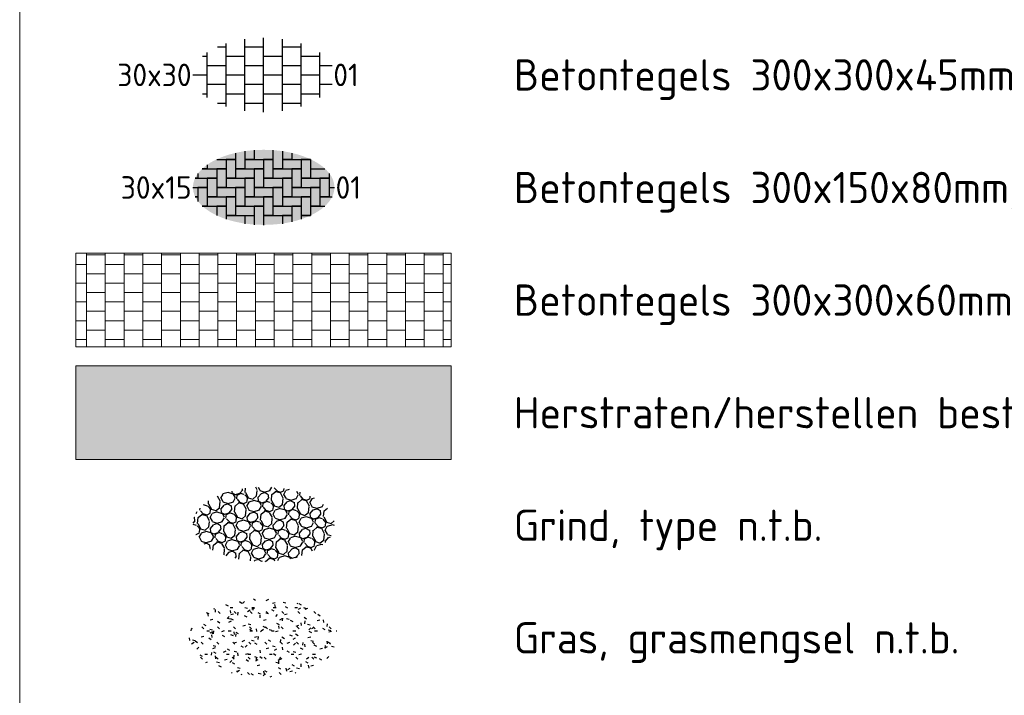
# Model space of a CAD drawing. Header units: metres. Extents: x 115632 to 117830, y 479690 to 480411.
# Tile 5 of 20: x 115632 to 115648, y 480302 to 480312. Entities that reach past the tile are written whole.
import ezdxf
from ezdxf.enums import TextEntityAlignment as Align

# ---------------------------------------------------------------- set-up
doc = ezdxf.new("R2010")
doc.units = ezdxf.units.M
doc.layers.get('Defpoints').update_dxf_attribs({"lineweight": 18})
for name, color, linetype, lineweight in [('N-WE-GR-GRAS-S', 60, 'Continuous', 25), ('N-WE-VH-VERHARDING_HALFVERHARDING_GRIND-S', 7, 'Continuous', 25), ('N-WE-VH-VERHARDING_HERSTRATEN-S', 253, 'Continuous', 25), ('N-WE-VH-VERHARDING_TEGEL-S', 7, 'Continuous', 25), ('N-WE-VH-VERHARDING_TEGEL60-A', 252, 'Continuous', 18), ('X-XX-AL-LEGENDA-G', 7, 'Continuous', 18), ('X-XX-AL-LEGENDA-T25', 7, 'Continuous', 25), ('X-XX-AL-T25', 7, 'Continuous', 25)]:
    doc.layers.add(name, color=color, linetype=linetype, lineweight=lineweight)
doc.styles.add('NLCS-ISO', font='NLCS-ISO.ttf')

# ---------------------------------------------------------------- blocks, each defined once
blk = doc.blocks.new('SGR-GRAS_01-SO')
at = {"ltscale": 0.1}
for p, q in [((-0.939, 0.84), (-1.004, 0.878)), ((-0.892, 0.812), (-0.817, 0.812)), ((-0.576, 0.919), (-0.64, 0.957)), ((-0.562, 0.919), (-0.509, 0.972)), ((-0.427, 0.785), (-0.499, 0.804)), ((-0.317, 0.812), (-0.242, 0.812)), ((-0.316, 0.774), (-0.244, 0.793)), ((-0.278, 0.735), (-0.291, 0.809)), ((-0.212, 0.998), (-0.269, 1.031)), ((0.073, 0.993), (0.138, 1.031)), ((0.239, 0.923), (0.312, 0.942)), ((0.258, 0.812), (0.333, 0.812)), ((0.317, 0.814), (0.304, 0.888)), ((0.594, 0.925), (0.522, 0.945)), ((0.649, 0.79), (0.584, 0.827)), ((0.833, 0.812), (0.908, 0.812)), ((0.912, 0.894), (0.907, 0.925)), ((0.927, 0.764), (0.992, 0.802)), ((1.012, 0.869), (0.947, 0.906)), ((1.15, 0.777), (1.077, 0.796)), ((-1.448, 0.644), (-1.521, 0.664)), ((-1.469, 0.576), (-1.482, 0.65)), ((-1.302, 0.761), (-1.324, 0.774)), ((-1.284, 0.684), (-1.278, 0.759)), ((-1.154, 0.647), (-1.207, 0.7)), ((-0.968, 0.512), (-0.915, 0.565)), ((-0.873, 0.655), (-0.886, 0.729)), ((-0.871, 0.625), (-0.799, 0.644)), ((-0.73, 0.647), (-0.783, 0.7)), ((-0.689, 0.607), (-0.682, 0.682)), ((-0.441, 0.553), (-0.506, 0.59)), ((-0.425, 0.706), (-0.36, 0.743)), ((-0.305, 0.647), (-0.358, 0.7)), ((-0.078, 0.632), (-0.143, 0.669)), ((-0.093, 0.53), (-0.087, 0.604)), ((0.128, 0.636), (0.056, 0.656)), ((0.119, 0.647), (0.066, 0.7)), ((0.286, 0.711), (0.221, 0.748)), ((0.322, 0.565), (0.375, 0.618)), ((0.543, 0.647), (0.49, 0.7)), ((0.502, 0.452), (0.509, 0.527)), ((0.554, 0.619), (0.626, 0.638)), ((0.967, 0.647), (0.914, 0.7)), ((1.147, 0.502), (1.082, 0.54)), ((1.109, 0.767), (1.182, 0.787)), ((1.392, 0.647), (1.339, 0.7)), ((1.51, 0.581), (1.445, 0.619)), ((-1.596, 0.241), (-1.649, 0.294)), ((-1.53, 0.316), (-1.595, 0.353)), ((-1.427, 0.476), (-1.354, 0.496)), ((-1.167, 0.395), (-1.232, 0.432)), ((-1.172, 0.241), (-1.225, 0.294)), ((-0.893, 0.496), (-0.965, 0.515)), ((-0.923, 0.418), (-0.858, 0.456)), ((-0.804, 0.474), (-0.869, 0.511)), ((-0.747, 0.241), (-0.8, 0.294)), ((-0.557, 0.321), (-0.485, 0.34)), ((-0.337, 0.347), (-0.41, 0.366)), ((-0.323, 0.241), (-0.376, 0.294)), ((0.057, 0.265), (-0.008, 0.303)), ((-0.002, 0.47), (0.071, 0.489)), ((0.101, 0.241), (0.048, 0.294)), ((0.42, 0.344), (0.355, 0.382)), ((0.417, 0.248), (0.404, 0.322)), ((0.429, 0.477), (0.494, 0.514)), ((0.526, 0.241), (0.472, 0.294)), ((0.684, 0.487), (0.611, 0.507)), ((0.784, 0.423), (0.719, 0.461)), ((0.868, 0.315), (0.941, 0.334)), ((0.95, 0.241), (0.897, 0.294)), ((1.012, 0.328), (0.999, 0.402)), ((1.098, 0.375), (1.104, 0.45)), ((1.239, 0.338), (1.167, 0.358)), ((1.206, 0.212), (1.259, 0.265)), ((1.283, 0.248), (1.348, 0.286)), ((1.374, 0.241), (1.321, 0.294)), ((1.424, 0.463), (1.496, 0.483)), ((1.607, 0.407), (1.594, 0.481)), ((1.693, 0.298), (1.7, 0.373)), ((1.798, 0.241), (1.745, 0.294)), ((-1.964, -0.07), (-1.977, 0.004)), ((-1.93, 0.188), (-1.925, 0.244)), ((-1.893, 0.237), (-1.921, 0.253)), ((-1.668, 0.023), (-1.595, 0.043)), ((-1.517, 0.187), (-1.442, 0.187)), ((-1.358, 0.206), (-1.431, 0.226)), ((-1.421, 0.131), (-1.356, 0.168)), ((-1.369, 0.009), (-1.382, 0.083)), ((-1.375, 0.106), (-1.322, 0.159)), ((-1.334, 0.111), (-1.328, 0.186)), ((-1.112, 0.172), (-1.04, 0.192)), ((-1.032, 0.028), (-1.097, 0.066)), ((-0.942, 0.187), (-0.867, 0.187)), ((-0.803, 0.057), (-0.875, 0.077)), ((-0.773, 0.089), (-0.786, 0.163)), ((-0.739, 0.034), (-0.732, 0.109)), ((-0.669, 0.107), (-0.734, 0.145)), ((-0.306, 0.186), (-0.371, 0.224)), ((-0.367, 0.187), (-0.292, 0.187)), ((-0.243, 0.017), (-0.17, 0.036)), ((-0.178, 0.169), (-0.191, 0.242)), ((-0.143, -0.043), (-0.137, 0.032)), ((-0.085, 0.159), (-0.032, 0.212)), ((-0.069, 0.189), (-0.004, 0.227)), ((0.218, 0.198), (0.146, 0.217)), ((0.208, 0.187), (0.283, 0.187)), ((0.313, 0.166), (0.385, 0.185)), ((0.555, -0.022), (0.49, 0.015)), ((0.774, 0.049), (0.701, 0.069)), ((0.783, 0.187), (0.858, 0.187)), ((0.918, 0.057), (0.853, 0.094)), ((1.183, 0.011), (1.255, 0.03)), ((1.282, 0.136), (1.217, 0.173)), ((1.358, 0.187), (1.433, 0.187)), ((1.645, 0.215), (1.58, 0.252)), ((1.795, 0.19), (1.722, 0.209)), ((1.738, 0.159), (1.81, 0.179)), ((1.933, 0.187), (1.948, 0.187)), ((-1.918, -0.157), (-1.854, -0.119)), ((-1.824, -0.083), (-1.897, -0.064)), ((-1.759, -0.13), (-1.823, -0.092)), ((-1.782, -0.301), (-1.729, -0.248)), ((-1.613, -0.166), (-1.667, -0.113)), ((-1.395, -0.051), (-1.46, -0.013)), ((-1.353, -0.281), (-1.281, -0.261)), ((-1.269, -0.232), (-1.341, -0.212)), ((-1.189, -0.166), (-1.242, -0.113)), ((-0.765, -0.166), (-0.818, -0.113)), ((-0.798, -0.132), (-0.726, -0.112)), ((-0.534, -0.259), (-0.599, -0.222)), ((-0.567, -0.098), (-0.502, -0.061)), ((-0.491, -0.248), (-0.438, -0.195)), ((-0.341, -0.166), (-0.394, -0.113)), ((-0.248, -0.091), (-0.32, -0.072)), ((-0.171, -0.18), (-0.236, -0.143)), ((0.084, -0.166), (0.031, -0.113)), ((0.192, -0.101), (0.127, -0.064)), ((0.308, -0.24), (0.235, -0.221)), ((0.452, -0.12), (0.459, -0.046)), ((0.508, -0.166), (0.455, -0.113)), ((0.517, -0.318), (0.504, -0.244)), ((0.627, -0.138), (0.7, -0.119)), ((0.785, -0.039), (0.85, -0.002)), ((0.799, -0.195), (0.852, -0.142)), ((0.932, -0.166), (0.879, -0.113)), ((1.048, -0.198), (1.054, -0.123)), ((1.112, -0.239), (1.099, -0.165)), ((1.329, -0.1), (1.256, -0.08)), ((1.356, -0.166), (1.303, -0.113)), ((1.416, -0.231), (1.351, -0.193)), ((1.639, -0.268), (1.704, -0.231)), ((1.643, -0.275), (1.65, -0.2)), ((1.707, -0.159), (1.694, -0.085)), ((1.779, -0.152), (1.715, -0.114)), ((1.781, -0.166), (1.728, -0.113)), ((1.884, -0.248), (1.812, -0.229)), ((-1.624, -0.496), (-1.689, -0.459)), ((-1.631, -0.572), (-1.684, -0.519)), ((-1.567, -0.438), (-1.492, -0.438)), ((-1.385, -0.462), (-1.378, -0.387)), ((-1.261, -0.417), (-1.326, -0.38)), ((-1.269, -0.557), (-1.282, -0.483)), ((-1.207, -0.572), (-1.26, -0.519)), ((-1.065, -0.386), (-1, -0.348)), ((-0.992, -0.438), (-0.917, -0.438)), ((-0.897, -0.338), (-0.962, -0.301)), ((-0.783, -0.572), (-0.836, -0.519)), ((-0.789, -0.539), (-0.782, -0.464)), ((-0.713, -0.381), (-0.786, -0.361)), ((-0.674, -0.477), (-0.687, -0.403)), ((-0.484, -0.436), (-0.411, -0.416)), ((-0.417, -0.438), (-0.342, -0.438)), ((-0.358, -0.572), (-0.411, -0.519)), ((-0.158, -0.529), (-0.23, -0.51)), ((-0.036, -0.547), (-0.101, -0.509)), ((-0.078, -0.398), (-0.091, -0.324)), ((0.066, -0.572), (0.013, -0.519)), ((0.072, -0.287), (0.144, -0.268)), ((0.158, -0.438), (0.233, -0.438)), ((0.327, -0.468), (0.262, -0.43)), ((0.287, -0.327), (0.352, -0.289)), ((0.49, -0.572), (0.437, -0.519)), ((0.69, -0.389), (0.625, -0.351)), ((0.733, -0.438), (0.808, -0.438)), ((0.863, -0.389), (0.791, -0.37)), ((0.914, -0.572), (0.861, -0.519)), ((0.942, -0.442), (1.014, -0.423)), ((1.053, -0.31), (0.988, -0.272)), ((1.141, -0.556), (1.206, -0.518)), ((1.339, -0.572), (1.286, -0.519)), ((1.308, -0.438), (1.383, -0.438)), ((1.419, -0.538), (1.346, -0.518)), ((1.497, -0.293), (1.569, -0.274)), ((1.684, -0.547), (1.736, -0.495)), ((1.713, -0.522), (1.71, -0.519)), ((-1.535, -0.657), (-1.498, -0.636)), ((-1.179, -0.67), (-1.252, -0.651)), ((-1.126, -0.784), (-1.191, -0.746)), ((-1.039, -0.585), (-0.967, -0.565)), ((-0.898, -0.654), (-0.845, -0.601)), ((-0.763, -0.705), (-0.828, -0.667)), ((-0.399, -0.626), (-0.464, -0.588)), ((-0.211, -0.614), (-0.146, -0.577)), ((-0.193, -0.616), (-0.187, -0.541)), ((-0.169, -0.74), (-0.097, -0.72)), ((0.397, -0.678), (0.325, -0.659)), ((0.386, -0.591), (0.459, -0.572)), ((0.393, -0.601), (0.446, -0.548)), ((0.402, -0.693), (0.409, -0.618)), ((0.825, -0.755), (0.76, -0.718)), ((0.998, -0.77), (1.004, -0.696)), ((1.188, -0.676), (1.123, -0.639)), ((1.212, -0.805), (1.199, -0.731)), ((1.256, -0.746), (1.328, -0.727)), ((1.551, -0.597), (1.486, -0.56)), ((-0.836, -0.943), (-0.853, -0.926)), ((-0.725, -0.889), (-0.652, -0.869)), ((-0.709, -0.902), (-0.644, -0.864)), ((-0.624, -0.819), (-0.696, -0.799)), ((-0.582, -0.994), (-0.587, -0.97)), ((-0.376, -0.979), (-0.429, -0.926)), ((-0.265, -0.992), (-0.33, -0.955)), ((-0.068, -0.968), (-0.141, -0.948)), ((-0.014, -1.008), (0.039, -0.955)), ((0.048, -0.979), (-0.005, -0.926)), ((0.021, -0.964), (0.008, -0.89)), ((0.099, -0.913), (0.034, -0.876)), ((0.172, -1.037), (0.218, -1.024)), ((0.462, -0.834), (0.397, -0.797)), ((0.472, -0.979), (0.419, -0.926)), ((0.617, -0.884), (0.604, -0.81)), ((0.643, -0.843), (0.708, -0.806)), ((0.701, -0.895), (0.773, -0.876)), ((0.856, -0.938), (0.844, -0.926)), ((0.953, -0.827), (0.88, -0.808))]:
    blk.add_line(p, q, dxfattribs=at)
at = {"ltscale": 0.1, "style": 'NLCS-ISO'}
blk.add_attdef('TYPE', text='', height=0.5, dxfattribs=at).set_placement((3.471, -0.016), align=Align.MIDDLE_CENTER)
blk = doc.blocks.new('SVH-TEGEL_300X300_DUN_HALFST-SO')
for p, q in [((-3, -2.521), (-3, 2.521)), ((-1.5, -2.866), (-1.5, 2.866)), ((0, -2.973), (0, 2.973)), ((1.5, -2.866), (1.5, 2.866)), ((3, -2.521), (3, 2.521)), ((-4.5, -1.802), (-4.5, 1.802)), ((-3.698, 2.25), (-3, 2.25)), ((-1.5, 2.25), (0, 2.25)), ((1.5, 2.25), (3, 2.25)), ((4.5, -1.802), (4.5, 1.802)), ((-4.885, 1.5), (-4.5, 1.5)), ((-3, 1.5), (-1.5, 1.5)), ((0, 1.5), (1.5, 1.5)), ((3, 1.5), (4.5, 1.5)), ((-5.658, 0), (-4.5, 0)), ((-4.5, 0.75), (-3, 0.75)), ((-3, 0), (-1.5, 0)), ((-1.5, 0.75), (0, 0.75)), ((0, 0), (1.5, 0)), ((1.5, 0.75), (3, 0.75)), ((3, 0), (4.5, 0)), ((4.5, 0.75), (5.475, 0.75)), ((-4.5, -0.75), (-3, -0.75)), ((-1.5, -0.75), (0, -0.75)), ((1.5, -0.75), (3, -0.75)), ((4.5, -0.75), (5.475, -0.75)), ((-4.885, -1.5), (-4.5, -1.5)), ((-3, -1.5), (-1.5, -1.5)), ((0, -1.5), (1.5, -1.5)), ((3, -1.5), (4.5, -1.5)), ((-3.698, -2.25), (-3, -2.25)), ((-1.5, -2.25), (0, -2.25)), ((1.5, -2.25), (3, -2.25))]:
    blk.add_line(p, q)
at = {"style": 'NLCS-ISO'}
blk.add_attdef('FORMAAT', text='', height=1.8, dxfattribs=at).set_placement((-5.758, 0), align=Align.MIDDLE_RIGHT)
blk.add_attdef('KLEUR', text='', height=1.8, dxfattribs=at).set_placement((5.575, 0), align=Align.MIDDLE_LEFT)
at = {"style": 'NLCS-ISO', "flags": 1}
blk.add_attdef('FUNCTIE', text='', height=1.8, dxfattribs=at).set_placement((0.116, -3.585), align=Align.MIDDLE_CENTER)
blk = doc.blocks.new('SVH-GRIND-SO')
at = {"ltscale": 0.1}
for p, q in [((-3.27, 2.481), (-3.443, 2.169)), ((-2.836, 2.628), (-3.253, 2.499)), ((-2.421, 2.489), (-2.837, 2.619)), ((-2.503, 2.606), (-2.515, 2.737)), ((-2.243, 2.416), (-2.506, 2.562)), ((-2.252, 2.2), (-2.424, 2.512)), ((-2.238, 2.45), (-1.897, 2.556)), ((-2.143, 2.12), (-2.113, 2.44)), ((-2.109, 2.418), (-1.847, 2.549)), ((-1.889, 2.564), (-1.667, 2.831)), ((-1.549, 2.454), (-1.85, 2.547)), ((-1.677, 2.833), (-1.685, 2.913)), ((-1.243, 2.146), (-1.504, 2.438)), ((-1.464, 2.631), (-1.434, 2.952)), ((-1.452, 2.628), (-1.221, 2.212)), ((-0.509, 2.823), (-0.624, 3.032)), ((-0.57, 2.317), (-0.525, 2.79)), ((-0.441, 3.041), (-0.309, 2.803)), ((-0.434, 2.233), (-0.197, 2.517)), ((-0.305, 2.78), (0.111, 2.651)), ((0.136, 2.616), (-0.205, 2.51)), ((0.113, 2.66), (0.53, 2.79)), ((0.376, 2.445), (0.131, 2.581)), ((0.408, 2.185), (0.379, 2.488)), ((0.512, 2.772), (0.656, 3.032)), ((0.621, 1.984), (0.665, 2.456)), ((0.672, 2.446), (0.968, 2.702)), ((1.076, 2.746), (0.852, 2.996)), ((1.31, 2.589), (0.936, 2.706)), ((1.031, 2.761), (1.372, 2.655)), ((1.576, 2.175), (1.348, 2.59)), ((1.375, 2.658), (1.636, 2.789)), ((1.764, 2.749), (1.591, 2.437)), ((1.603, 2.468), (1.776, 2.155)), ((1.631, 2.811), (1.642, 2.926)), ((2.055, 2.852), (1.781, 2.767)), ((2.597, 2.124), (2.77, 2.437)), ((2.782, 2.468), (2.648, 2.71)), ((2.89, 2.389), (2.914, 2.632)), ((-4.818, 1.622), (-4.796, 1.633)), ((-4.498, 1.538), (-4.798, 1.631)), ((-4.413, 1.715), (-4.392, 1.941)), ((-4.4, 1.712), (-4.17, 1.296)), ((-3.458, 1.907), (-3.686, 2.321)), ((-3.519, 1.401), (-3.474, 1.874)), ((-3.43, 2.2), (-3.258, 1.887)), ((-3.383, 1.317), (-3.146, 1.601)), ((-3.254, 1.864), (-2.837, 1.735)), ((-2.813, 1.7), (-3.154, 1.594)), ((-2.836, 1.744), (-2.419, 1.874)), ((-2.573, 1.529), (-2.818, 1.665)), ((-2.437, 1.856), (-2.264, 2.168)), ((-2.276, 1.53), (-1.981, 1.786)), ((-1.873, 1.83), (-2.096, 2.08)), ((-1.639, 1.673), (-2.013, 1.79)), ((-1.918, 1.845), (-1.577, 1.739)), ((-1.372, 1.259), (-1.601, 1.674)), ((-1.574, 1.742), (-1.313, 1.873)), ((-1.185, 1.833), (-1.358, 1.521)), ((-1.317, 1.894), (-1.29, 2.186)), ((-1.232, 2.2), (-0.86, 2.085)), ((-0.751, 1.98), (-1.168, 1.851)), ((-0.855, 2.089), (-0.559, 2.346)), ((-0.336, 1.842), (-0.752, 1.971)), ((-0.418, 1.958), (-0.444, 2.234)), ((-0.158, 1.768), (-0.421, 1.914)), ((-0.167, 1.552), (-0.339, 1.864)), ((-0.153, 1.803), (0.188, 1.909)), ((-0.058, 1.472), (-0.028, 1.793)), ((-0.023, 1.77), (0.238, 1.902)), ((0.196, 1.916), (0.418, 2.183)), ((0.536, 1.806), (0.235, 1.899)), ((0.842, 1.499), (0.582, 1.791)), ((0.634, 1.981), (0.864, 1.564)), ((1.23, 1.442), (1.526, 1.698)), ((1.515, 1.669), (1.56, 2.142)), ((1.667, 1.31), (1.641, 1.587)), ((1.651, 1.585), (1.888, 1.87)), ((1.78, 2.133), (2.197, 2.003)), ((2.221, 1.968), (1.88, 1.862)), ((2.198, 2.012), (2.615, 2.142)), ((2.461, 1.797), (2.216, 1.933)), ((2.493, 1.537), (2.464, 1.841)), ((2.706, 1.336), (2.751, 1.808)), ((2.757, 1.798), (3.053, 2.054)), ((3.161, 2.098), (2.938, 2.349)), ((3.395, 1.942), (3.021, 2.058)), ((3.116, 2.113), (3.457, 2.007)), ((3.661, 1.528), (3.433, 1.942)), ((3.46, 2.01), (3.721, 2.141)), ((3.849, 2.102), (3.676, 1.789)), ((3.689, 1.82), (3.861, 1.508)), ((3.716, 2.163), (3.731, 2.321)), ((4.035, 2.172), (3.866, 2.119)), ((4.682, 1.476), (4.791, 1.674)), ((-5.392, 0.95), (-5.368, 0.957)), ((-5.385, 0.94), (-5.301, 1.093)), ((-5.225, 0.614), (-4.93, 0.869)), ((-5.092, 1.204), (-5.076, 1.373)), ((-4.822, 0.914), (-5.045, 1.164)), ((-4.588, 0.757), (-4.962, 0.873)), ((-4.867, 0.929), (-4.526, 0.823)), ((-4.523, 0.825), (-4.262, 0.957)), ((-4.192, 1.23), (-4.453, 1.522)), ((-4.134, 0.917), (-4.306, 0.605)), ((-4.266, 0.978), (-4.239, 1.27)), ((-4.181, 1.284), (-3.809, 1.169)), ((-3.7, 1.064), (-4.116, 0.935)), ((-3.804, 1.173), (-3.508, 1.429)), ((-3.284, 0.926), (-3.701, 1.055)), ((-3.367, 1.042), (-3.393, 1.318)), ((-3.107, 0.852), (-3.37, 0.998)), ((-3.116, 0.636), (-3.288, 0.948)), ((-3.102, 0.887), (-2.761, 0.993)), ((-3.007, 0.556), (-2.977, 0.876)), ((-2.972, 0.854), (-2.711, 0.986)), ((-2.753, 1), (-2.531, 1.267)), ((-2.412, 0.89), (-2.713, 0.983)), ((-2.541, 1.269), (-2.57, 1.572)), ((-2.107, 0.583), (-2.367, 0.875)), ((-2.328, 1.068), (-2.283, 1.54)), ((-2.315, 1.064), (-2.085, 0.648)), ((-1.434, 0.753), (-1.389, 1.226)), ((-1.345, 1.552), (-1.173, 1.239)), ((-1.298, 0.669), (-1.061, 0.954)), ((-1.169, 1.217), (-0.752, 1.087)), ((-0.728, 1.052), (-1.069, 0.946)), ((-0.751, 1.096), (-0.334, 1.226)), ((-0.487, 0.881), (-0.733, 1.017)), ((-0.456, 0.621), (-0.484, 0.925)), ((-0.352, 1.208), (-0.179, 1.521)), ((-0.243, 0.42), (-0.198, 0.892)), ((-0.191, 0.882), (0.104, 1.138)), ((0.212, 1.182), (-0.011, 1.433)), ((0.446, 1.026), (0.072, 1.142)), ((0.167, 1.197), (0.508, 1.091)), ((0.713, 0.612), (0.484, 1.026)), ((0.511, 1.094), (0.772, 1.225)), ((0.9, 1.186), (0.728, 0.873)), ((0.74, 0.904), (0.912, 0.592)), ((0.768, 1.247), (0.795, 1.538)), ((0.853, 1.553), (1.225, 1.437)), ((1.334, 1.333), (0.918, 1.203)), ((1.75, 1.194), (1.333, 1.323)), ((1.927, 1.12), (1.664, 1.266)), ((1.734, 0.56), (1.906, 0.873)), ((1.918, 0.904), (1.746, 1.217)), ((1.932, 1.155), (2.273, 1.261)), ((2.027, 0.825), (2.057, 1.145)), ((2.062, 1.123), (2.323, 1.254)), ((2.281, 1.269), (2.503, 1.536)), ((2.621, 1.158), (2.32, 1.252)), ((2.927, 0.851), (2.667, 1.143)), ((2.719, 1.333), (2.949, 0.916)), ((2.853, 0.599), (2.88, 0.891)), ((2.938, 0.905), (3.31, 0.789)), ((3.315, 0.794), (3.611, 1.05)), ((3.6, 1.021), (3.645, 1.494)), ((3.752, 0.662), (3.726, 0.939)), ((3.736, 0.937), (3.973, 1.222)), ((3.865, 1.485), (4.282, 1.355)), ((4.306, 1.32), (3.965, 1.214)), ((4.283, 1.365), (4.7, 1.494)), ((4.546, 1.149), (4.301, 1.286)), ((4.366, 0.621), (4.588, 0.888)), ((4.578, 0.889), (4.549, 1.193)), ((4.791, 0.688), (4.836, 1.16)), ((4.843, 1.151), (5.106, 1.378)), ((-5.361, -0.026), (-5.641, 0.06)), ((-5.638, 0.16), (-5.48, 0.351)), ((-5.521, 0.613), (-5.544, 0.625)), ((-5.49, 0.353), (-5.518, 0.656)), ((-5.277, 0.151), (-5.232, 0.624)), ((-5.264, 0.148), (-5.034, -0.268)), ((-4.321, 0.343), (-4.55, 0.758)), ((-4.382, -0.163), (-4.337, 0.31)), ((-4.294, 0.636), (-4.122, 0.323)), ((-4.247, -0.247), (-4.01, 0.037)), ((-4.118, 0.301), (-3.701, 0.171)), ((-3.677, 0.136), (-4.018, 0.03)), ((-3.7, 0.18), (-3.283, 0.31)), ((-3.436, -0.035), (-3.682, 0.101)), ((-3.404, -0.295), (-3.433, 0.009)), ((-3.3, 0.292), (-3.128, 0.605)), ((-3.14, -0.034), (-2.845, 0.222)), ((-2.737, 0.266), (-2.96, 0.517)), ((-2.503, 0.109), (-2.877, 0.226)), ((-2.782, 0.281), (-2.441, 0.175)), ((-2.236, -0.304), (-2.465, 0.11)), ((-2.438, 0.178), (-2.177, 0.309)), ((-2.049, 0.27), (-2.221, -0.043)), ((-2.181, 0.331), (-2.154, 0.622)), ((-2.096, 0.637), (-1.724, 0.521)), ((-1.614, 0.416), (-2.031, 0.287)), ((-1.719, 0.526), (-1.423, 0.782)), ((-1.199, 0.278), (-1.616, 0.407)), ((-1.282, 0.394), (-1.308, 0.671)), ((-1.022, 0.204), (-1.285, 0.35)), ((-1.03, -0.012), (-1.203, 0.3)), ((-1.017, 0.239), (-0.676, 0.345)), ((-0.922, -0.091), (-0.892, 0.229)), ((-0.887, 0.207), (-0.626, 0.338)), ((-0.668, 0.353), (-0.446, 0.62)), ((-0.327, 0.242), (-0.628, 0.336)), ((-0.022, -0.065), (-0.282, 0.227)), ((-0.23, 0.417), (0, 0)), ((0.366, -0.122), (0.662, 0.134)), ((0.652, 0.105), (0.696, 0.578)), ((0.804, -0.254), (0.777, 0.023)), ((0.787, 0.021), (1.024, 0.306)), ((0.916, 0.569), (1.333, 0.439)), ((1.357, 0.404), (1.016, 0.298)), ((1.334, 0.449), (1.751, 0.578)), ((1.598, 0.233), (1.352, 0.37)), ((1.629, -0.027), (1.601, 0.277)), ((1.842, -0.228), (1.887, 0.244)), ((1.894, 0.235), (2.189, 0.49)), ((2.298, 0.534), (2.074, 0.785)), ((2.531, 0.378), (2.157, 0.494)), ((2.252, 0.55), (2.593, 0.444)), ((2.798, -0.036), (2.569, 0.378)), ((2.596, 0.446), (2.857, 0.577)), ((2.985, 0.538), (2.813, 0.225)), ((2.825, 0.256), (2.998, -0.056)), ((3.419, 0.685), (3.003, 0.555)), ((3.835, 0.546), (3.418, 0.676)), ((4.012, 0.473), (3.749, 0.619)), ((3.819, -0.087), (3.991, 0.225)), ((4.003, 0.256), (3.831, 0.569)), ((4.017, 0.507), (4.358, 0.613)), ((4.112, 0.177), (4.142, 0.497)), ((4.147, 0.475), (4.408, 0.606)), ((4.383, -0.113), (4.159, 0.137)), ((4.707, 0.51), (4.406, 0.604)), ((5.013, 0.203), (4.752, 0.495)), ((4.804, 0.685), (5.034, 0.268)), ((4.938, -0.049), (4.965, 0.243)), ((5.023, 0.257), (5.395, 0.142)), ((5.505, 0.037), (5.088, -0.092)), ((5.4, 0.146), (5.65, 0.362)), ((5.672, -0.025), (5.503, 0.028)), ((-5.428, -0.729), (-5.389, -0.741)), ((-5.387, -0.738), (-5.125, -0.607)), ((-5.056, -0.333), (-5.316, -0.041)), ((-4.997, -0.646), (-5.17, -0.959)), ((-5.13, -0.586), (-5.102, -0.294)), ((-5.044, -0.279), (-4.672, -0.395)), ((-4.563, -0.5), (-4.98, -0.629)), ((-4.668, -0.39), (-4.372, -0.134)), ((-4.148, -0.638), (-4.565, -0.509)), ((-4.23, -0.522), (-4.257, -0.246)), ((-3.971, -0.712), (-4.233, -0.566)), ((-3.979, -0.928), (-4.152, -0.616)), ((-3.965, -0.677), (-3.624, -0.571)), ((-3.871, -1.008), (-3.84, -0.687)), ((-3.836, -0.71), (-3.574, -0.578)), ((-3.617, -0.564), (-3.395, -0.297)), ((-3.276, -0.674), (-3.577, -0.581)), ((-2.97, -0.981), (-3.231, -0.689)), ((-3.192, -0.496), (-3.147, -0.024)), ((-3.179, -0.499), (-2.949, -0.916)), ((-2.583, -1.038), (-2.287, -0.782)), ((-2.297, -0.811), (-2.252, -0.338)), ((-2.209, -0.012), (-2.036, -0.325)), ((-2.161, -0.895), (-1.925, -0.61)), ((-2.033, -0.347), (-1.616, -0.477)), ((-1.591, -0.512), (-1.932, -0.618)), ((-1.614, -0.467), (-1.198, -0.338)), ((-1.351, -0.683), (-1.597, -0.546)), ((-1.319, -0.943), (-1.348, -0.639)), ((-1.215, -0.356), (-1.043, -0.043)), ((-1.107, -1.144), (-1.062, -0.672)), ((-1.055, -0.681), (-0.76, -0.426)), ((-0.651, -0.382), (-0.875, -0.131)), ((-0.418, -0.538), (-0.792, -0.422)), ((-0.696, -0.366), (-0.356, -0.472)), ((-0.151, -0.952), (-0.38, -0.538)), ((-0.353, -0.47), (-0.092, -0.339)), ((0.036, -0.378), (-0.136, -0.691)), ((-0.124, -0.66), (0.049, -0.972)), ((-0.096, -0.317), (-0.068, -0.025)), ((-0.01, -0.011), (0.362, -0.127)), ((0.471, -0.231), (0.054, -0.361)), ((0.886, -0.37), (0.469, -0.24)), ((1.063, -0.443), (0.801, -0.297)), ((0.87, -1.003), (1.042, -0.691)), ((1.055, -0.66), (0.882, -0.347)), ((1.069, -0.409), (1.409, -0.303)), ((1.163, -0.739), (1.193, -0.419)), ((1.198, -0.441), (1.46, -0.31)), ((1.434, -1.029), (1.21, -0.779)), ((1.417, -0.295), (1.639, -0.028)), ((1.758, -0.406), (1.457, -0.312)), ((2.064, -0.713), (1.803, -0.421)), ((1.855, -0.231), (2.085, -0.648)), ((1.989, -0.965), (2.017, -0.673)), ((2.075, -0.659), (2.447, -0.774)), ((2.451, -0.77), (2.747, -0.514)), ((2.737, -0.543), (2.781, -0.07)), ((2.889, -0.901), (2.862, -0.625)), ((2.873, -0.626), (3.109, -0.342)), ((3.001, -0.079), (3.418, -0.208)), ((3.442, -0.244), (3.101, -0.35)), ((3.419, -0.199), (3.836, -0.07)), ((3.683, -0.415), (3.437, -0.278)), ((3.502, -0.943), (3.725, -0.676)), ((3.715, -0.674), (3.686, -0.371)), ((3.927, -0.876), (3.972, -0.403)), ((3.979, -0.413), (4.274, -0.158)), ((4.616, -0.27), (4.242, -0.154)), ((4.337, -0.098), (4.678, -0.204)), ((4.883, -0.684), (4.654, -0.27)), ((4.681, -0.202), (4.942, -0.07)), ((4.822, -1.191), (4.867, -0.717)), ((5.07, -0.11), (4.898, -0.422)), ((4.91, -0.391), (5.083, -0.704)), ((5.086, -0.727), (5.407, -0.826)), ((-5.158, -0.928), (-4.985, -1.241)), ((-4.981, -1.263), (-4.565, -1.393)), ((-4.54, -1.428), (-4.776, -1.501)), ((-4.563, -1.384), (-4.147, -1.254)), ((-4.3, -1.599), (-4.545, -1.462)), ((-4.268, -1.859), (-4.297, -1.555)), ((-4.164, -1.272), (-3.991, -0.959)), ((-4.004, -1.598), (-3.708, -1.342)), ((-3.6, -1.298), (-3.824, -1.047)), ((-3.366, -1.454), (-3.74, -1.338)), ((-3.645, -1.283), (-3.304, -1.388)), ((-3.1, -1.868), (-3.329, -1.454)), ((-3.302, -1.386), (-3.04, -1.255)), ((-2.912, -1.294), (-3.085, -1.607)), ((-3.045, -1.233), (-3.017, -0.942)), ((-2.959, -0.927), (-2.587, -1.043)), ((-2.478, -1.147), (-2.895, -1.277)), ((-2.063, -1.286), (-2.48, -1.157)), ((-2.145, -1.17), (-2.171, -0.893)), ((-1.885, -1.359), (-2.148, -1.213)), ((-1.894, -1.576), (-2.067, -1.263)), ((-1.88, -1.325), (-1.539, -1.219)), ((-1.786, -1.655), (-1.755, -1.335)), ((-1.751, -1.357), (-1.489, -1.226)), ((-1.532, -1.211), (-1.309, -0.944)), ((-1.191, -1.322), (-1.492, -1.228)), ((-0.885, -1.629), (-1.146, -1.337)), ((-1.094, -1.147), (-0.864, -1.564)), ((-0.498, -1.686), (-0.202, -1.43)), ((-0.212, -1.459), (-0.167, -0.986)), ((-0.06, -1.817), (-0.086, -1.541)), ((-0.076, -1.542), (0.16, -1.258)), ((0.052, -0.995), (0.469, -1.124)), ((0.494, -1.16), (0.153, -1.266)), ((0.471, -1.115), (0.887, -0.986)), ((0.734, -1.331), (0.488, -1.194)), ((0.766, -1.591), (0.737, -1.287)), ((0.978, -1.792), (1.023, -1.32)), ((1.03, -1.329), (1.326, -1.074)), ((1.668, -1.186), (1.293, -1.07)), ((1.389, -1.014), (1.73, -1.12)), ((1.934, -1.6), (1.705, -1.186)), ((1.732, -1.118), (1.994, -0.987)), ((2.122, -1.026), (1.949, -1.339)), ((1.961, -1.307), (2.134, -1.62)), ((2.556, -0.879), (2.139, -1.009)), ((2.971, -1.018), (2.554, -0.888)), ((3.148, -1.091), (2.886, -0.945)), ((2.955, -1.651), (3.128, -1.339)), ((3.14, -1.307), (2.967, -0.995)), ((3.154, -1.057), (3.495, -0.951)), ((3.248, -1.387), (3.279, -1.067)), ((3.283, -1.089), (3.545, -0.958)), ((3.519, -1.677), (3.295, -1.427)), ((3.843, -1.053), (3.542, -0.96)), ((4.149, -1.361), (3.888, -1.069)), ((3.94, -0.879), (4.17, -1.296)), ((4.074, -1.613), (4.102, -1.321)), ((4.16, -1.307), (4.532, -1.422)), ((4.641, -1.527), (4.224, -1.656)), ((4.536, -1.418), (4.832, -1.162)), ((4.733, -1.565), (4.639, -1.536)), ((4.957, -1.372), (4.948, -1.273)), ((4.958, -1.274), (5.194, -0.989)), ((5.323, -0.955), (5.187, -0.997)), ((-4.263, -1.866), (-4.258, -1.86)), ((-4.049, -1.989), (-4.011, -1.588)), ((-3.182, -2.373), (-3.15, -2.346)), ((-3.161, -2.375), (-3.116, -1.901)), ((-3.073, -1.576), (-2.9, -1.888)), ((-3.005, -2.435), (-2.788, -2.174)), ((-2.896, -1.911), (-2.48, -2.04)), ((-2.455, -2.076), (-2.796, -2.182)), ((-2.478, -2.031), (-2.061, -1.902)), ((-2.215, -2.247), (-2.46, -2.11)), ((-2.183, -2.507), (-2.212, -2.203)), ((-2.079, -1.919), (-1.906, -1.607)), ((-1.97, -2.705), (-1.926, -2.236)), ((-1.919, -2.245), (-1.623, -1.99)), ((-1.515, -1.946), (-1.739, -1.695)), ((-1.281, -2.102), (-1.655, -1.986)), ((-1.56, -1.93), (-1.219, -2.036)), ((-1.015, -2.516), (-1.243, -2.102)), ((-1.216, -2.034), (-0.955, -1.903)), ((-0.827, -1.942), (-1, -2.255)), ((-0.988, -2.224), (-0.815, -2.536)), ((-0.96, -1.881), (-0.932, -1.589)), ((-0.874, -1.575), (-0.502, -1.69)), ((-0.393, -1.795), (-0.81, -1.925)), ((0.022, -1.934), (-0.394, -1.804)), ((0.2, -2.007), (-0.063, -1.861)), ((0.006, -2.567), (0.179, -2.255)), ((0.191, -2.224), (0.018, -1.911)), ((0.205, -1.973), (0.546, -1.867)), ((0.299, -2.303), (0.33, -1.983)), ((0.334, -2.005), (0.596, -1.874)), ((0.57, -2.593), (0.346, -2.343)), ((0.554, -1.859), (0.776, -1.592)), ((0.894, -1.97), (0.593, -1.876)), ((1.2, -2.277), (0.939, -1.985)), ((0.991, -1.795), (1.221, -2.212)), ((1.125, -2.529), (1.153, -2.237)), ((1.211, -2.223), (1.583, -2.338)), ((1.587, -2.334), (1.884, -2.078)), ((1.873, -2.107), (1.918, -1.633)), ((2.025, -2.465), (1.999, -2.189)), ((2.009, -2.19), (2.246, -1.906)), ((2.138, -1.643), (2.554, -1.772)), ((2.579, -1.808), (2.238, -1.914)), ((2.556, -1.763), (2.973, -1.634)), ((2.819, -1.978), (2.574, -1.842)), ((2.639, -2.507), (2.861, -2.24)), ((2.851, -2.238), (2.822, -1.935)), ((3.065, -2.427), (3.108, -1.967)), ((3.115, -1.977), (3.411, -1.722)), ((3.753, -1.834), (3.378, -1.718)), ((3.474, -1.662), (3.815, -1.768)), ((3.923, -2.073), (3.79, -1.834)), ((3.817, -1.766), (4.079, -1.634)), ((4.207, -1.674), (4.034, -1.986)), ((4.046, -1.955), (4.069, -1.997)), ((-2.281, -2.638), (-2.173, -2.508)), ((-1.059, -2.84), (-1.031, -2.549)), ((-0.811, -2.559), (-0.394, -2.688)), ((-0.741, -2.868), (-0.703, -2.822)), ((-0.37, -2.724), (-0.711, -2.83)), ((-0.393, -2.679), (0.024, -2.55)), ((-0.131, -2.893), (-0.375, -2.758)), ((-0.123, -2.894), (-0.127, -2.851)), ((0.159, -2.894), (0.16, -2.883)), ((0.166, -2.893), (0.462, -2.638)), ((0.804, -2.75), (0.43, -2.634)), ((0.525, -2.578), (0.866, -2.684)), ((0.902, -2.858), (0.842, -2.75)), ((0.869, -2.682), (1.13, -2.55)), ((1.258, -2.59), (1.121, -2.837)), ((1.692, -2.443), (1.275, -2.572)), ((2.107, -2.582), (1.691, -2.452)), ((2.273, -2.648), (2.022, -2.509)), ((2.166, -2.672), (2.103, -2.559)), ((2.29, -2.621), (2.631, -2.515)), ((2.58, -2.572), (2.681, -2.521)), ((2.714, -2.535), (2.678, -2.524))]:
    blk.add_line(p, q, dxfattribs=at)
at = {"style": 'NLCS-ISO', "flags": 1}
blk.add_attdef('FUNCTIE', text='', height=1.8, dxfattribs=at).set_placement((0.116, -3.585), align=Align.MIDDLE_CENTER)
blk = doc.blocks.new('SVH-TEGEL_150X300_DIK_ELLEBOOG-SO')
h = blk.add_hatch(color=254)
h.dxf.hatch_style = 1
edge = h.paths.add_edge_path()
edge.add_ellipse((0.007, 0.012), major_axis=(-5.658, 0), ratio=0.530464, start_angle=0, end_angle=360)
for p, q in [((-2.25, 2.753), (-2.25, 1.5)), ((-2.25, 2.753), (-2.25, 2.25)), ((-1.5, 2.893), (-1.5, 1.5)), ((-1.5, 2.893), (-1.5, 2.25)), ((-0.75, 2.974), (-0.75, 2.25)), ((-0.75, 2.974), (-0.75, 2.25)), ((0.75, 2.974), (0.75, 1.5)), ((0.75, 2.974), (0.75, 2.25)), ((1.5, 2.893), (1.5, 1.5)), ((1.5, 2.893), (1.5, 2.25)), ((2.25, 2.753), (2.25, 2.25)), ((2.25, 2.753), (2.25, 2.25)), ((-4.5, 1.819), (-4.5, 1.5)), ((-4.5, 1.819), (-4.5, 1.5)), ((-3.743, 2.25), (-3, 2.25)), ((-3.743, 2.25), (-2.25, 2.25)), ((-2.25, 2.25), (-3, 2.25)), ((-3, 2.25), (-3, 0.75)), ((-3, 2.25), (-3, 1.5)), ((-2.25, 2.25), (-2.25, 0.75)), ((-1.5, 2.25), (-1.5, 1.5)), ((-1.5, 2.25), (0, 2.25)), ((-0.75, 2.25), (-1.5, 2.25)), ((-0.75, 2.25), (0.75, 2.25)), ((0.75, 2.25), (0, 2.25)), ((0, 2.25), (0, 0.75)), ((0, 2.25), (0, 1.5)), ((0.75, 2.25), (0.75, 0.75)), ((1.5, 2.25), (1.5, 1.5)), ((1.5, 2.25), (3, 2.25)), ((2.25, 2.25), (1.5, 2.25)), ((2.25, 2.25), (3.743, 2.25)), ((3, 2.25), (3, 1.5)), ((3.743, 2.25), (3, 2.25)), ((3, 2.25), (3, 0.75)), ((3.75, 2.246), (3.75, 0.75)), ((-5.25, 1.119), (-5.25, 0.75)), ((-5.25, 1.119), (-5.25, 0.75)), ((-4.9, 1.5), (-3.75, 1.5)), ((-4.5, 1.5), (-4.9, 1.5)), ((-4.5, 1.5), (-3, 1.5)), ((-3, 1.5), (-3.75, 1.5)), ((-3.75, 1.5), (-3.75, 0)), ((-3.75, 1.5), (-3.75, 0.75)), ((-3, 1.5), (-3, 0)), ((-2.25, 1.5), (-2.25, 0.75)), ((-2.25, 1.5), (-0.75, 1.5)), ((-1.5, 1.5), (-2.25, 1.5)), ((-1.5, 1.5), (0, 1.5)), ((0, 1.5), (-0.75, 1.5)), ((-0.75, 1.5), (-0.75, 0)), ((-0.75, 1.5), (-0.75, 0.75)), ((0, 1.5), (0, 0)), ((0.75, 1.5), (0.75, 0.75)), ((0.75, 1.5), (2.25, 1.5)), ((1.5, 1.5), (0.75, 1.5)), ((1.5, 1.5), (3, 1.5)), ((2.25, 1.5), (2.25, 0.75)), ((3, 1.5), (2.25, 1.5)), ((2.25, 1.5), (2.25, 0)), ((3, 1.5), (3, 0)), ((3.75, 1.5), (3.75, 0.75)), ((3.75, 1.5), (4.9, 1.5)), ((5.25, 1.119), (5.25, 0.75)), ((-5.478, 0.75), (-4.5, 0.75)), ((-5.25, 0.75), (-5.478, 0.75)), ((-5.25, 0.75), (-3.75, 0.75)), ((-3.75, 0.75), (-4.5, 0.75)), ((-4.5, 0.75), (-4.5, -0.75)), ((-4.5, 0.75), (-4.5, 0)), ((-3.75, 0.75), (-3.75, -0.75)), ((-2.25, 0.75), (-3, 0.75)), ((-3, 0.75), (-3, 0)), ((-3, 0.75), (-1.5, 0.75)), ((-2.25, 0.75), (-0.75, 0.75)), ((-0.75, 0.75), (-1.5, 0.75)), ((-1.5, 0.75), (-1.5, -0.75)), ((-1.5, 0.75), (-1.5, 0)), ((-0.75, 0.75), (-0.75, -0.75)), ((0, 0), (-0.75, 0)), ((0, 0.75), (1.5, 0.75)), ((0, 0.75), (0, 0)), ((0.75, 0.75), (0, 0.75)), ((0, 0), (1.5, 0)), ((0.75, 0.75), (2.25, 0.75)), ((1.5, 0), (0.75, 0)), ((1.5, 0.75), (1.5, 0)), ((2.25, 0.75), (1.5, 0.75)), ((1.5, 0.75), (1.5, -0.75)), ((1.5, 0), (1.5, -1.5)), ((2.25, 0.75), (2.25, -0.75)), ((2.25, 0), (2.25, -0.75)), ((2.25, 0), (3.75, 0)), ((3, 0), (2.25, 0)), ((3, 0.75), (3, 0)), ((3, 0.75), (4.5, 0.75)), ((3.75, 0.75), (3, 0.75)), ((3, 0), (4.5, 0)), ((3.75, 0.75), (5.25, 0.75)), ((3.75, 0), (3.75, -0.75)), ((4.5, 0), (3.75, 0)), ((3.75, 0), (3.75, -1.5)), ((4.5, 0.75), (4.5, 0)), ((5.25, 0.75), (4.5, 0.75)), ((4.5, 0.75), (4.5, -0.75)), ((4.5, 0), (4.5, -1.5)), ((5.25, 0.75), (5.25, -0.75)), ((5.25, 0), (5.25, -0.75)), ((5.25, 0), (5.658, 0)), ((-5.658, 0), (-5.25, 0)), ((-5.658, 0), (-4.5, 0)), ((-5.25, -0.75), (-5.478, -0.75)), ((-5.478, -0.75), (-5.25, -0.75)), ((-4.5, 0), (-5.25, 0)), ((-5.25, 0), (-5.25, -1.119)), ((-5.25, 0), (-5.25, -0.75)), ((-5.25, -0.75), (-5.25, -1.119)), ((-4.5, 0), (-4.5, -1.5)), ((-3.75, -0.75), (-4.5, -0.75)), ((-4.5, -0.75), (-4.5, -1.5)), ((-4.5, -0.75), (-3, -0.75)), ((-3, 0), (-3.75, 0)), ((-3.75, 0), (-3.75, -0.75)), ((-3.75, 0), (-2.25, 0)), ((-3.75, -0.75), (-2.25, -0.75)), ((-3, 0), (-1.5, 0)), ((-2.25, -0.75), (-3, -0.75)), ((-3, -0.75), (-3, -2.25)), ((-3, -0.75), (-3, -1.5)), ((-1.5, 0), (-2.25, 0)), ((-2.25, 0), (-2.25, -1.5)), ((-2.25, 0), (-2.25, -0.75)), ((-2.25, -0.75), (-2.25, -2.25)), ((-1.5, 0), (-1.5, -1.5)), ((-0.75, -0.75), (-1.5, -0.75)), ((-1.5, -0.75), (-1.5, -1.5)), ((-1.5, -0.75), (0, -0.75)), ((-0.75, 0), (-0.75, -0.75)), ((-0.75, 0), (0.75, 0)), ((-0.75, -0.75), (0.75, -0.75)), ((0, -0.75), (0, -1.5)), ((0.75, -0.75), (0, -0.75)), ((0, -0.75), (0, -2.25)), ((0.75, 0), (0.75, -0.75)), ((0.75, 0), (0.75, -1.5)), ((0.75, -0.75), (0.75, -2.25)), ((1.5, -0.75), (1.5, -1.5)), ((1.5, -0.75), (3, -0.75)), ((2.25, -0.75), (1.5, -0.75)), ((2.25, -0.75), (3.75, -0.75)), ((3, -0.75), (3, -1.5)), ((3.75, -0.75), (3, -0.75)), ((3, -0.75), (3, -2.25)), ((3.75, -0.75), (3.75, -2.246)), ((4.5, -0.75), (4.5, -1.5)), ((4.5, -0.75), (5.478, -0.75)), ((5.25, -0.75), (4.5, -0.75)), ((5.25, -0.75), (5.478, -0.75)), ((-4.5, -1.5), (-4.9, -1.5)), ((-4.9, -1.5), (-3.75, -1.5)), ((-4.5, -1.5), (-3, -1.5)), ((-3, -1.5), (-3.75, -1.5)), ((-3.75, -1.5), (-3.75, -2.246)), ((-3.75, -1.5), (-3.75, -2.246)), ((-3, -1.5), (-3, -2.544)), ((-1.5, -1.5), (-2.25, -1.5)), ((-2.25, -1.5), (-2.25, -2.25)), ((-2.25, -1.5), (-0.75, -1.5)), ((-1.5, -1.5), (0, -1.5)), ((-0.75, -1.5), (-0.75, -2.25)), ((0, -1.5), (-0.75, -1.5)), ((-0.75, -1.5), (-0.75, -2.974)), ((0, -1.5), (0, -3)), ((1.5, -1.5), (0.75, -1.5)), ((0.75, -1.5), (0.75, -2.25)), ((0.75, -1.5), (2.25, -1.5)), ((1.5, -1.5), (3, -1.5)), ((2.25, -1.5), (2.25, -2.25)), ((3, -1.5), (2.25, -1.5)), ((2.25, -1.5), (2.25, -2.753)), ((3, -1.5), (3, -2.544)), ((3.75, -1.5), (3.75, -2.246)), ((3.75, -1.5), (4.9, -1.5)), ((4.5, -1.5), (3.75, -1.5)), ((4.5, -1.5), (4.9, -1.5)), ((-2.25, -2.25), (-3, -2.25)), ((-3, -2.25), (-3, -2.544)), ((-3, -2.25), (-1.5, -2.25)), ((-2.25, -2.25), (-0.75, -2.25)), ((-1.5, -2.25), (-1.5, -2.893)), ((0.75, -2.25), (0, -2.25)), ((0, -2.25), (0, -3)), ((0, -2.25), (1.5, -2.25)), ((0.75, -2.25), (2.25, -2.25)), ((1.5, -2.25), (1.5, -2.893)), ((2.25, -2.25), (1.5, -2.25)), ((1.5, -2.25), (1.5, -2.893)), ((2.25, -2.25), (2.25, -2.753)), ((3, -2.25), (3, -2.544)), ((3, -2.25), (3.743, -2.25)), ((3.743, -2.25), (3, -2.25))]:
    blk.add_line(p, q)
at = {"style": 'NLCS-ISO'}
blk.add_attdef('FORMAAT', text='', height=1.8, dxfattribs=at).set_placement((-5.758, 0), align=Align.MIDDLE_RIGHT)
blk.add_attdef('KLEUR', text='', height=1.8, dxfattribs=at).set_placement((5.758, 0), align=Align.MIDDLE_LEFT)
at = {"style": 'NLCS-ISO', "flags": 1}
blk.add_attdef('FUNCTIE', text='', height=1.8, dxfattribs=at).set_placement((0.116, -3.585), align=Align.MIDDLE_CENTER)

msp = doc.modelspace()

# ---------------------------------------------------------------- hatches: boundary and pattern name
at = {"layer": 'N-WE-VH-VERHARDING_HERSTRATEN-S'}
h = msp.add_hatch(color=256, dxfattribs=at)
h.dxf.hatch_style = 1
h.paths.add_polyline_path([(115639.23, 480305.329), (115639.23, 480306.829), (115633.23, 480306.829), (115633.23, 480305.329)])
at = {"layer": 'N-WE-VH-VERHARDING_TEGEL60-A'}
h = msp.add_hatch(dxfattribs=at)
h.set_pattern_fill('AVH-TEGEL_300X300_HALFST-SO', color=256, pattern_type=2)
h.set_pattern_definition([(0, (-1.00107, -22.30036), (0.3, 0.15), [0.3, -0.3]), (90, (-1.00107, -22.30036), (-0.3, 2e-17), [])])
h.paths.add_polyline_path([(115639.23, 480307.129), (115639.23, 480308.629), (115633.23, 480308.629), (115633.23, 480307.129)])

# ---------------------------------------------------------------- linework, layer by layer
at = {"layer": 'Defpoints'}
msp.add_lwpolyline([(115632.33, 480235.222), (115669.23, 480235.222), (115669.23, 480357.322), (115632.33, 480357.322)], close=True, dxfattribs=at)
at = {"layer": 'X-XX-AL-LEGENDA-G', "flags": 128}
for points in [[(115639.23, 480307.129), (115639.23, 480308.629), (115633.23, 480308.629), (115633.23, 480307.129)], [(115639.23, 480307.129), (115639.23, 480308.629), (115633.23, 480308.629), (115633.23, 480307.129)], [(115639.23, 480305.329), (115639.23, 480306.829), (115633.23, 480306.829), (115633.23, 480305.329)], [(115639.23, 480305.329), (115639.23, 480306.829), (115633.23, 480306.829), (115633.23, 480305.329)]]:
    msp.add_lwpolyline(points, close=True, dxfattribs=at)

# ---------------------------------------------------------------- block references
at = {"layer": 'N-WE-GR-GRAS-S', "xscale": 0.5999999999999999, "yscale": 0.5999999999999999, "zscale": 0.5999999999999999}
msp.add_blockref('SGR-GRAS_01-SO', (115636.23, 480302.479), dxfattribs=at)
at = {"layer": 'N-WE-VH-VERHARDING_HALFVERHARDING_GRIND-S', "xscale": 0.2, "yscale": 0.2, "zscale": 0.2}
msp.add_blockref('SVH-GRIND-SO', (115636.23, 480304.279), dxfattribs=at)
at = {"layer": 'N-WE-VH-VERHARDING_TEGEL-S', "xscale": 0.2, "yscale": 0.2, "zscale": 0.2}
for name, p, values in [('SVH-TEGEL_300X300_DUN_HALFST-SO', (115636.23, 480311.479), {'FORMAAT': '30x30', 'KLEUR': '01'}), ('SVH-TEGEL_150X300_DIK_ELLEBOOG-SO', (115636.23, 480309.679), {'FORMAAT': '30x15', 'KLEUR': '01'})]:
    msp.add_blockref(name, p, dxfattribs=at).add_auto_attribs(values)

# ---------------------------------------------------------------- texts
at = {"layer": 'X-XX-AL-LEGENDA-T25', "style": 'NLCS-ISO'}
for s, p in [('Betontegels 300x300x60mm, halfsteensverband, kleur grijs', (115640.23, 480307.879)), ('Herstraten/herstellen bestaande inritten', (115640.23, 480306.079))]:
    msp.add_text(s, height=0.5, dxfattribs=at).set_placement(p, align=Align.MIDDLE_LEFT)
at = {"layer": 'X-XX-AL-T25', "style": 'NLCS-ISO'}
for s, p in [('Betontegels 300x300x45mm, halfsteensverband, kleur grijs', (115640.231, 480311.479)), ('Betontegels 300x150x80mm, elleboogverband, kleur grijs', (115640.231, 480309.679)), ('Grind, type n.t.b.', (115640.231, 480304.279)), ('Gras, grasmengsel n.t.b.', (115640.231, 480302.479))]:
    msp.add_text(s, height=0.5, dxfattribs=at).set_placement(p, align=Align.MIDDLE_LEFT)

doc.saveas('drawing.dxf')
